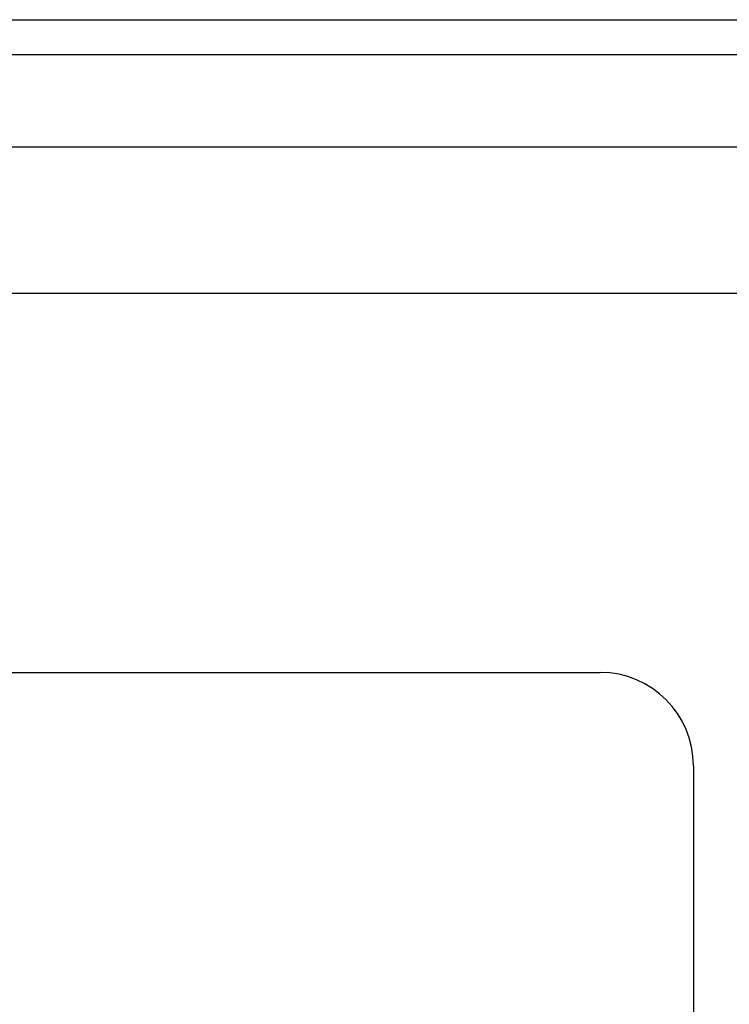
# Model space of a CAD drawing. Header units: inches. Extents: x 4.1 to 95.3, y 5.8 to 50.1.
# Tile 50 of 76: x 20.2 to 22.1, y 35.5 to 38.1. Entities that reach past the tile are written whole.
import ezdxf

# ---------------------------------------------------------------- set-up
doc = ezdxf.new("R2010")
doc.units = ezdxf.units.IN
doc.header["$MEASUREMENT"] = 0
doc.layers.add('Visible Edges(ANSI)', color=7, linetype='Continuous', lineweight=25)
doc.layers.add('Visible Tangent Edges(ANSI)', color=7, linetype='Continuous', lineweight=25)

msp = doc.modelspace()

# ---------------------------------------------------------------- linework, layer by layer
at = {"layer": 'Visible Edges(ANSI)'}
for p, q in [((4.2065, 38.1187), (23.8325, 38.1187)), ((4.9372, 37.778), (23.0814, 37.778)), ((23.0814, 37.3843), (4.9372, 37.3843)), ((18.7285, 36.3687), (21.7285, 36.3687)), ((21.9785, 36.1187), (21.9785, 34.6187))]:
    msp.add_line(p, q, dxfattribs=at)
msp.add_arc((21.7285, 36.1187), 0.25, 0, 90, dxfattribs=at)
at = {"layer": 'Visible Tangent Edges(ANSI)'}
msp.add_line((4.2065, 38.0257), (23.8325, 38.0257), dxfattribs=at)

doc.saveas('drawing.dxf')
